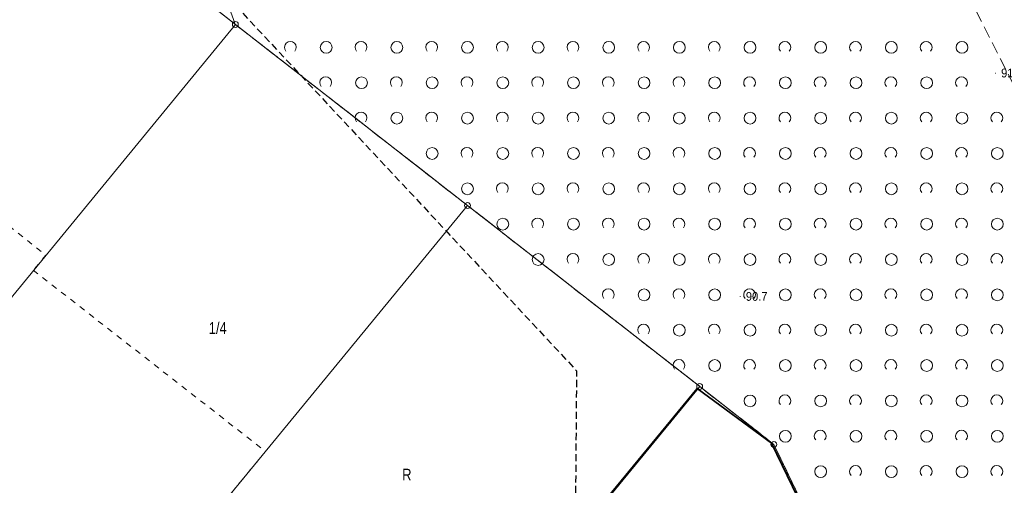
# Model space of a CAD drawing. Header units: metres. Extents: x 6540907 to 6541833, y 5893434 to 5894895.
# Tile 29 of 256: x 6541086 to 6541170, y 5893513 to 5893552. Entities that reach past the tile are written whole.
import ezdxf
from ezdxf.enums import TextEntityAlignment as Align

# ---------------------------------------------------------------- set-up
doc = ezdxf.new("R2010")
doc.units = ezdxf.units.M
doc.header["$MEASUREMENT"] = 0
for name, pattern in [('1.0_0.5', [1.5, 1, -0.5]), ('2', [0.9, 0.6, -0.3]), ('219-500', [0, 0]), ('egug-500', [1, 0.5, -0.5])]:
    doc.linetypes.add(name, pattern=pattern)
doc.layers.get('0').update_dxf_attribs({"color": 2, "linetype": 'CONTINUOUS', "lineweight": 5})
for name, color, linetype, lineweight in [('202-punkt graniczny', 251, 'CONTINUOUS', 9), ('210-oznaczenie konturu użytku gruntowego', 251, 'CONTINUOUS', 9), ('211-numer działki ewidencyjnej', 156, 'CONTINUOUS', 9), ('218-kontur użytku gruntowego', 251, 'CONTINUOUS', 9), ('219-działka ewidencyjna', 152, 'CONTINUOUS', 18), ('ogrodzenie trwałe', 251, 'CONTINUOUS', 9), ('pikieta naturalna', 251, 'CONTINUOUS', 9), ('pikieta naturalna-Atr2', 251, 'CONTINUOUS', 9), ('zadrzewienie  zakrzewienie', 252, 'CONTINUOUS', 15), ('Zakres', 252, 'CONTINUOUS', 15)]:
    doc.layers.add(name, color=color, linetype=linetype, lineweight=lineweight)
doc.styles.get("Standard").update_dxf_attribs({"font": 'Arial', "width": 0.75})
doc.linetypes.add('902-500', pattern='A,3.75,0,[1,ksztalty.shx,S=0.5,R=0,X=0,Y=0],3.75', length=7.5)

# ---------------------------------------------------------------- blocks, each defined once
blk = doc.blocks.new('202')
at = {"color": 0, "linetype": 'Continuous', "lineweight": 0}
blk.add_circle((0, 0), 0.25, dxfattribs=at)
blk = doc.blocks.new('PW01')
at = {"linetype": 'Continuous', "lineweight": 13}
h = blk.add_hatch(color=0, dxfattribs=at)
edge = h.paths.add_edge_path()
edge.add_arc((0, 0), 0.045, 0, 360)
blk = doc.blocks.new('OTZK1')
at = {"color": 0, "linetype": 'Continuous'}
blk.add_circle((0, 0), 0.5, dxfattribs=at)
blk = doc.blocks.new('OTZK2')
at = {"color": 0, "linetype": 'Continuous'}
blk.add_arc((0, 0), 0.5, 318.85, 221.162, dxfattribs=at)

msp = doc.modelspace()

# ---------------------------------------------------------------- linework, layer by layer
at = {"layer": '218-kontur użytku gruntowego', "linetype": 'egug-500', "lineweight": 18, "flags": 128}
for points in [[(6541084.67, 5893566.993), (6541104.39, 5893551.623)], [(6541104.39, 5893551.623), (6541084.67, 5893566.993)], [(6541104.39, 5893551.623), (6541124.11, 5893536.253)], [(6541124.11, 5893536.253), (6541104.39, 5893551.623)], [(6541068.7, 5893547.573), (6541088.3, 5893532.043)], [(6541124.11, 5893536.253), (6541143.83, 5893520.893)], [(6541143.83, 5893520.893), (6541124.11, 5893536.253)], [(6541088.3, 5893532.043), (6541087.23, 5893530.753)], [(6541087.23, 5893530.753), (6541106.95, 5893515.383)], [(6541143.83, 5893520.893), (6541124.77, 5893497.703)], [(6541124.77, 5893497.703), (6541143.83, 5893520.893)], [(6541150.13, 5893515.973), (6541143.83, 5893520.893)], [(6541143.83, 5893520.893), (6541150.13, 5893515.973)], [(6541159.93, 5893495.653), (6541150.13, 5893515.973)], [(6541150.13, 5893515.973), (6541159.93, 5893495.653)], [(6541106.95, 5893515.383), (6541092.35, 5893497.613)]]:
    msp.add_lwpolyline(points, dxfattribs=at)
at = {"layer": '219-działka ewidencyjna', "linetype": '219-500', "lineweight": 18, "flags": 128}
for points in [[(6541104.39, 5893551.623), (6541084.67, 5893566.993)], [(6541104.39, 5893551.623), (6541072.63, 5893512.983)], [(6541124.11, 5893536.253), (6541104.39, 5893551.623)], [(6541124.11, 5893536.253), (6541092.35, 5893497.613)], [(6541143.83, 5893520.893), (6541124.11, 5893536.253)], [(6541143.83, 5893520.893), (6541112.07, 5893482.243)], [(6541150.13, 5893515.973), (6541143.83, 5893520.893)], [(6541159.93, 5893495.653), (6541150.13, 5893515.973)]]:
    msp.add_lwpolyline(points, dxfattribs=at)
at = {"layer": 'ogrodzenie trwałe', "linetype": '902-500', "lineweight": 35, "flags": 128}
msp.add_lwpolyline([(6541112.25, 5893482.653), (6541143.6, 5893520.723), (6541149.92, 5893516.093), (6541159.79, 5893495.773), (6541136, 5893463.843)], dxfattribs=at)
at = {"layer": 'zadrzewienie  zakrzewienie', "linetype": '1.0_0.5', "lineweight": 18, "flags": 128}
msp.add_lwpolyline([(6541104.02, 5893552.673), (6541104.39, 5893551.623), (6541124.11, 5893536.253), (6541143.83, 5893520.893), (6541150.13, 5893515.973), (6541159.93, 5893495.653), (6541136.02, 5893463.583), (6541142.3, 5893463.803), (6541149.96, 5893469.813), (6541156.44, 5893475.073), (6541161.61, 5893478.213), (6541163.77, 5893489.103), (6541175.16, 5893486.673), (6541184.75, 5893496.513), (6541188.16, 5893509.143), (6541174.58, 5893538.423), (6541157.29, 5893572.463), (6541109.14, 5893573.173), (6541113.54, 5893567.173)], close=True, dxfattribs=at)
at = {"layer": 'Zakres', "linetype": '2', "lineweight": 25, "flags": 128}
msp.add_lwpolyline([(6540930.81, 5893582.593), (6540952.62, 5893547.953), (6541020.61, 5893593.493), (6541060.25, 5893600.483), (6541133.37, 5893522.233), (6541132.66, 5893437.243), (6541235.67, 5893475.793), (6541230.54, 5893517.483), (6541183.33, 5893542.453), (6541196.93, 5893611.193), (6541212.33, 5893616.963), (6541232.27, 5893624.283), (6541273.87, 5893613.183), (6541300.52, 5893614.983), (6541358.25, 5893602.793), (6541525.85, 5893511.003), (6541649.47, 5893497.043), (6541682.61, 5893534.081)], dxfattribs=at)

# ---------------------------------------------------------------- block references
at = {"layer": '202-punkt graniczny', "linetype": 'Continuous', "lineweight": 18}
for p in [(6541104.39, 5893551.623), (6541124.11, 5893536.253), (6541143.83, 5893520.893), (6541150.13, 5893515.973)]:
    msp.add_blockref('202', p, dxfattribs=at)
at = {"layer": 'pikieta naturalna', "linetype": 'Continuous', "lineweight": 13}
for p in [(6541168.94, 5893547.493), (6541147.26, 5893528.543)]:
    msp.add_blockref('PW01', p, dxfattribs=at)
at = {"layer": 'zadrzewienie  zakrzewienie', "linetype": 'Continuous', "lineweight": 18}
for name, p in [('OTZK2', (6541109.064, 5893549.68)), ('OTZK1', (6541112.106, 5893549.669)), ('OTZK2', (6541115.064, 5893549.68)), ('OTZK1', (6541118.106, 5893549.669)), ('OTZK2', (6541121.064, 5893549.68)), ('OTZK1', (6541124.106, 5893549.669)), ('OTZK2', (6541127.064, 5893549.68)), ('OTZK1', (6541130.106, 5893549.669)), ('OTZK2', (6541133.064, 5893549.68)), ('OTZK1', (6541136.106, 5893549.669)), ('OTZK2', (6541139.064, 5893549.68)), ('OTZK1', (6541142.106, 5893549.669)), ('OTZK2', (6541145.064, 5893549.68)), ('OTZK1', (6541148.106, 5893549.669)), ('OTZK2', (6541151.064, 5893549.68)), ('OTZK1', (6541154.106, 5893549.669)), ('OTZK2', (6541157.064, 5893549.68)), ('OTZK1', (6541160.106, 5893549.669)), ('OTZK2', (6541163.064, 5893549.68)), ('OTZK1', (6541166.106, 5893549.669)), ('OTZK2', (6541112.064, 5893546.68)), ('OTZK2', (6541118.064, 5893546.68)), ('OTZK2', (6541124.064, 5893546.68)), ('OTZK2', (6541130.064, 5893546.68)), ('OTZK2', (6541136.064, 5893546.68)), ('OTZK2', (6541142.064, 5893546.68)), ('OTZK2', (6541148.064, 5893546.68)), ('OTZK2', (6541154.064, 5893546.68)), ('OTZK2', (6541160.064, 5893546.68)), ('OTZK2', (6541166.064, 5893546.68)), ('OTZK1', (6541115.106, 5893546.669)), ('OTZK1', (6541121.106, 5893546.669)), ('OTZK1', (6541127.106, 5893546.669)), ('OTZK1', (6541133.106, 5893546.669)), ('OTZK1', (6541139.106, 5893546.669)), ('OTZK1', (6541145.106, 5893546.669)), ('OTZK1', (6541151.106, 5893546.669)), ('OTZK1', (6541157.106, 5893546.669)), ('OTZK1', (6541163.106, 5893546.669)), ('OTZK2', (6541115.064, 5893543.68)), ('OTZK1', (6541118.106, 5893543.669)), ('OTZK2', (6541121.064, 5893543.68)), ('OTZK1', (6541124.106, 5893543.669)), ('OTZK2', (6541127.064, 5893543.68)), ('OTZK1', (6541130.106, 5893543.669)), ('OTZK2', (6541133.064, 5893543.68)), ('OTZK1', (6541136.106, 5893543.669)), ('OTZK2', (6541139.064, 5893543.68)), ('OTZK1', (6541142.106, 5893543.669)), ('OTZK2', (6541145.064, 5893543.68)), ('OTZK1', (6541148.106, 5893543.669)), ('OTZK2', (6541151.064, 5893543.68)), ('OTZK1', (6541154.106, 5893543.669)), ('OTZK2', (6541157.064, 5893543.68)), ('OTZK1', (6541160.106, 5893543.669)), ('OTZK2', (6541163.064, 5893543.68)), ('OTZK1', (6541166.106, 5893543.669)), ('OTZK2', (6541169.064, 5893543.68)), ('OTZK1', (6541121.106, 5893540.669)), ('OTZK2', (6541124.064, 5893540.68)), ('OTZK1', (6541127.106, 5893540.669)), ('OTZK2', (6541130.064, 5893540.68)), ('OTZK1', (6541133.106, 5893540.669)), ('OTZK2', (6541136.064, 5893540.68)), ('OTZK1', (6541139.106, 5893540.669)), ('OTZK2', (6541142.064, 5893540.68)), ('OTZK1', (6541145.106, 5893540.669)), ('OTZK2', (6541148.064, 5893540.68)), ('OTZK1', (6541151.106, 5893540.669)), ('OTZK2', (6541154.064, 5893540.68)), ('OTZK1', (6541157.106, 5893540.669)), ('OTZK2', (6541160.064, 5893540.68)), ('OTZK1', (6541163.106, 5893540.669)), ('OTZK2', (6541166.064, 5893540.68)), ('OTZK1', (6541169.106, 5893540.669)), ('OTZK1', (6541124.106, 5893537.669)), ('OTZK2', (6541127.064, 5893537.68)), ('OTZK1', (6541130.106, 5893537.669)), ('OTZK2', (6541133.064, 5893537.68)), ('OTZK1', (6541136.106, 5893537.669)), ('OTZK2', (6541139.064, 5893537.68)), ('OTZK1', (6541142.106, 5893537.669)), ('OTZK2', (6541145.064, 5893537.68)), ('OTZK1', (6541148.106, 5893537.669)), ('OTZK2', (6541151.064, 5893537.68)), ('OTZK1', (6541154.106, 5893537.669)), ('OTZK2', (6541157.064, 5893537.68)), ('OTZK1', (6541160.106, 5893537.669)), ('OTZK2', (6541163.064, 5893537.68)), ('OTZK1', (6541166.106, 5893537.669)), ('OTZK2', (6541169.064, 5893537.68)), ('OTZK1', (6541127.106, 5893534.669)), ('OTZK2', (6541130.064, 5893534.68)), ('OTZK1', (6541133.106, 5893534.669)), ('OTZK2', (6541136.064, 5893534.68)), ('OTZK1', (6541139.106, 5893534.669)), ('OTZK2', (6541142.064, 5893534.68)), ('OTZK1', (6541145.106, 5893534.669)), ('OTZK2', (6541148.064, 5893534.68)), ('OTZK1', (6541151.106, 5893534.669)), ('OTZK2', (6541154.064, 5893534.68)), ('OTZK1', (6541157.106, 5893534.669)), ('OTZK2', (6541160.064, 5893534.68)), ('OTZK1', (6541163.106, 5893534.669)), ('OTZK2', (6541166.064, 5893534.68)), ('OTZK1', (6541169.106, 5893534.669)), ('OTZK2', (6541133.064, 5893531.68)), ('OTZK2', (6541139.064, 5893531.68)), ('OTZK2', (6541145.064, 5893531.68)), ('OTZK2', (6541151.064, 5893531.68)), ('OTZK2', (6541157.064, 5893531.68)), ('OTZK2', (6541163.064, 5893531.68)), ('OTZK2', (6541169.064, 5893531.68)), ('OTZK1', (6541130.106, 5893531.669)), ('OTZK1', (6541136.106, 5893531.669)), ('OTZK1', (6541142.106, 5893531.669)), ('OTZK1', (6541148.106, 5893531.669)), ('OTZK1', (6541154.106, 5893531.669)), ('OTZK1', (6541160.106, 5893531.669)), ('OTZK1', (6541166.106, 5893531.669)), ('OTZK2', (6541136.064, 5893528.68)), ('OTZK1', (6541139.106, 5893528.669)), ('OTZK2', (6541142.064, 5893528.68)), ('OTZK1', (6541145.106, 5893528.669)), ('OTZK2', (6541148.064, 5893528.68)), ('OTZK1', (6541151.106, 5893528.669)), ('OTZK2', (6541154.064, 5893528.68)), ('OTZK1', (6541157.106, 5893528.669)), ('OTZK2', (6541160.064, 5893528.68)), ('OTZK1', (6541163.106, 5893528.669)), ('OTZK2', (6541166.064, 5893528.68)), ('OTZK1', (6541169.106, 5893528.669)), ('OTZK2', (6541139.064, 5893525.68)), ('OTZK1', (6541142.106, 5893525.669)), ('OTZK2', (6541145.064, 5893525.68)), ('OTZK1', (6541148.106, 5893525.669)), ('OTZK2', (6541151.064, 5893525.68)), ('OTZK1', (6541154.106, 5893525.669)), ('OTZK2', (6541157.064, 5893525.68)), ('OTZK1', (6541160.106, 5893525.669)), ('OTZK2', (6541163.064, 5893525.68)), ('OTZK1', (6541166.106, 5893525.669)), ('OTZK2', (6541169.064, 5893525.68)), ('OTZK2', (6541142.064, 5893522.68)), ('OTZK1', (6541145.106, 5893522.669)), ('OTZK2', (6541148.064, 5893522.68)), ('OTZK1', (6541151.106, 5893522.669)), ('OTZK2', (6541154.064, 5893522.68)), ('OTZK1', (6541157.106, 5893522.669)), ('OTZK2', (6541160.064, 5893522.68)), ('OTZK1', (6541163.106, 5893522.669)), ('OTZK2', (6541166.064, 5893522.68)), ('OTZK1', (6541169.106, 5893522.669)), ('OTZK1', (6541148.106, 5893519.669)), ('OTZK2', (6541151.064, 5893519.68)), ('OTZK1', (6541154.106, 5893519.669)), ('OTZK2', (6541157.064, 5893519.68)), ('OTZK1', (6541160.106, 5893519.669)), ('OTZK2', (6541163.064, 5893519.68)), ('OTZK1', (6541166.106, 5893519.669)), ('OTZK2', (6541169.064, 5893519.68)), ('OTZK1', (6541151.106, 5893516.669)), ('OTZK2', (6541154.064, 5893516.68)), ('OTZK1', (6541157.106, 5893516.669)), ('OTZK2', (6541160.064, 5893516.68)), ('OTZK1', (6541163.106, 5893516.669)), ('OTZK2', (6541166.064, 5893516.68)), ('OTZK1', (6541169.106, 5893516.669)), ('OTZK1', (6541154.106, 5893513.669)), ('OTZK2', (6541157.064, 5893513.68)), ('OTZK1', (6541160.106, 5893513.669)), ('OTZK2', (6541163.064, 5893513.68)), ('OTZK1', (6541166.106, 5893513.669)), ('OTZK2', (6541169.064, 5893513.68))]:
    msp.add_blockref(name, p, dxfattribs=at)

# ---------------------------------------------------------------- texts
at = {"layer": '210-oznaczenie konturu użytku gruntowego', "linetype": 'Continuous', "lineweight": 18, "width": 0.79}
msp.add_text('R', height=1, dxfattribs=at).set_placement((6541118.56, 5893512.913))
at = {"layer": '211-numer działki ewidencyjnej', "linetype": 'Continuous', "lineweight": 18, "width": 0.79}
msp.add_text('1/4', height=1, dxfattribs=at).set_placement((6541102.13, 5893526.353), align=Align.TOP_LEFT)
at = {"layer": 'pikieta naturalna-Atr2', "width": 0.9}
for s, p in [('91.2', (6541169.43, 5893547.123)), ('90.7', (6541147.75, 5893528.163))]:
    msp.add_text(s, height=0.75, dxfattribs=at).set_placement(p)

doc.saveas('drawing.dxf')
